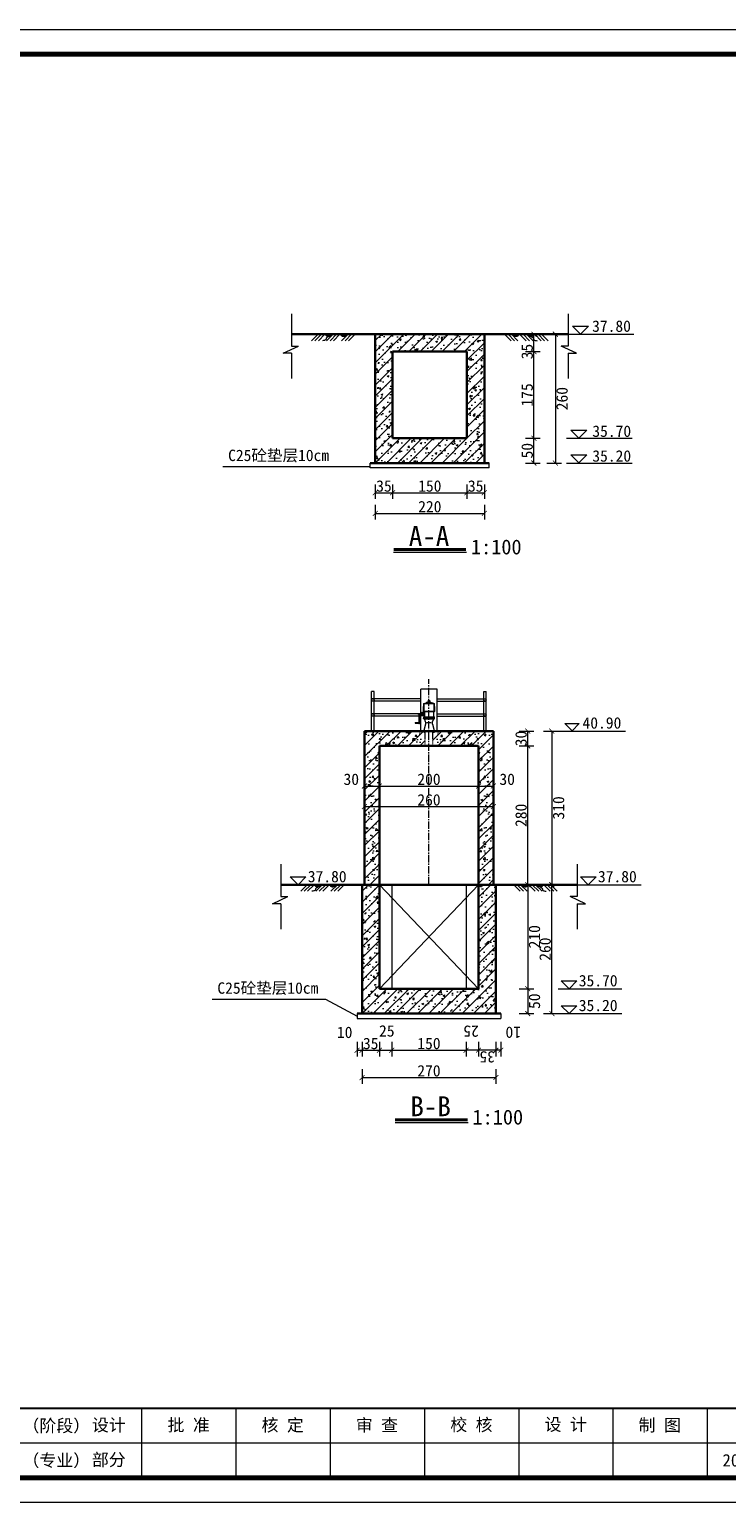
# Model space of a CAD drawing. Extents: x -27255 to 1448651, y 31034 to 8081248.
# Tile 96 of 198: x 583874 to 584014, y 3860399 to 3860696. Entities that reach past the tile are written whole.
import ezdxf
from ezdxf.enums import TextEntityAlignment as Align

# ---------------------------------------------------------------- set-up
doc = ezdxf.new("R2010")
doc.units = 0
doc.linetypes.add('CENTER2', pattern=[1.125, 0.75, -0.125, 0.125, -0.125])
doc.linetypes.add('HIDDEN', pattern=[0.375, 0.25, -0.125])
doc.layers.get('0').update_dxf_attribs({"linetype": 'CONTINUOUS'})
for name, color, linetype, lineweight in [('0.09标注线', 3, 'CONTINUOUS', 9), ('0.13填充', 8, 'CONTINUOUS', 9), ('0.13文字', 3, 'CONTINUOUS', 13), ('0.15红线', 1, 'CONTINUOUS', 15), ('0.30粗线', 7, 'CONTINUOUS', 30), ('图框', 7, 'CONTINUOUS', 20), ('文字', 7, 'CONTINUOUS', 15), ('细实线', 3, 'CONTINUOUS', 20), ('细线', 7, 'CONTINUOUS', 15), ('虚线', 251, 'HIDDEN', 15)]:
    doc.layers.add(name, color=color, linetype=linetype, lineweight=lineweight)
doc.styles.add('-仿宋_GB2312', font='FangSong_GB2312.ttf')
doc.styles.add('LYJFS', font='times.ttf', dxfattribs={"width": 0.7})
doc.styles.get("Standard").update_dxf_attribs({"font": 'rs.shx', "bigfont": 'hztxt.shx'})
doc.styles.add('仿宋', font='FangSong_GB2312.ttf', dxfattribs={"width": 0.7})
doc.styles.add('宋体', font='FangSong_GB2312.ttf')
doc.dimstyles.get("Standard").update_dxf_attribs({"dimtxt": 0.18, "dimasz": 0.18, "dimexe": 0.18, "dimexo": 0.0625, "dimgap": 0.09, "dimtad": 0, "dimtih": 1, "dimtoh": 1, "dimdec": 4, "dimzin": 0, "dimdsep": 46, "dimtxsty": 'Standard', "dimcen": 0.09, "dimadec": 0, "dimazin": 0, "dimtfac": 1, "dimtdec": 4, "dimtofl": 0, "dimtmove": 0, "dimatfit": 3, "dimfxl": 1, "dimtolj": 1, "dimtzin": 0, "dimarcsym": 0})
doc.dimstyles.new('zzzz STANDARD', dxfattribs={"dimtxt": 2.3, "dimasz": 1, "dimexe": 1.25, "dimexo": 1.5, "dimgap": 0.2, "dimtad": 1, "dimdec": 0, "dimlfac": 10, "dimzin": 0, "dimdsep": 46, "dimtxsty": '-仿宋_GB2312', "dimblk": 'ARCHTICK', "dimcen": 0.09, "dimadec": 0, "dimazin": 0, "dimtfac": 1, "dimtdec": 0, "dimtix": 1, "dimtmove": 2, "dimatfit": 3, "dimfxl": 1.7, "dimfxlon": 1, "dimtolj": 1, "dimtzin": 0, "dimlwd": 9, "dimlwe": 9, "dimarcsym": 0})

# ---------------------------------------------------------------- blocks, each defined once
blk = doc.blocks.new('d4trtg')
at = {"lineweight": 0}
for p, q in [((653868.4, 3902577.3), (658071.2, 3902577.3)), ((658021.2, 3899725.4), (655949.8, 3899725.4)), ((658071.2, 3899605.3), (653868.4, 3899605.3))]:
    blk.add_line(p, q, dxfattribs=at)
for p, q in [((656210, 3899795.5), (656210, 3899655.4)), ((656400.1, 3899795.5), (656400.1, 3899655.4)), ((656590.2, 3899795.5), (656590.2, 3899655.4)), ((656780.4, 3899795.5), (656780.4, 3899655.4)), ((656970.5, 3899795.5), (656970.5, 3899655.4)), ((657160.6, 3899795.5), (657160.6, 3899655.4)), ((657350.8, 3899795.5), (657350.8, 3899655.4))]:
    blk.add_line(p, q)
at = {"lineweight": 0, "const_width": 10}
blk.add_lwpolyline([(654118.6, 3902527.3), (658021.2, 3902527.3), (658021.2, 3899655.4), (654118.6, 3899655.4)], close=True, dxfattribs=at)
at = {"lineweight": 0, "const_width": 4}
blk.add_lwpolyline([(658021.2, 3899795.5), (654118.6, 3899795.5)], dxfattribs=at)
at = {"style": 'LYJFS'}
for s, p in [('（阶段）', (656038.2, 3899760.4)), ('（专业）', (656038.2, 3899690.4))]:
    blk.add_text(s, height=25.02, dxfattribs=at).set_placement(p, align=Align.MIDDLE_CENTER)
at = {"style": '仿宋'}
blk.add_text('2018.05', height=25.02, dxfattribs=at).set_placement((657440.8, 3899690.4), align=Align.MIDDLE)
at = {"char_height": 25.02, "attachment_point": 5, "style": '宋体'}
for s, insert in [('校 核', (656875.1, 3899760.9)), ('设 计', (657065.3, 3899761.4)), ('设计', (656144, 3899760.4)), ('批 准', (656305, 3899760.4)), ('核 定', (656494.6, 3899760.2)), ('审 查', (656684.6, 3899760.2)), ('制 图', (657254.9, 3899760.2)), ('部分', (656144, 3899690.4))]:
    blk.add_mtext(s, dxfattribs=dict(at, insert=insert))
blk = doc.blocks.new('_ARCHTICK')
at = {"color": 0, "linetype": 'ByBlock', "const_width": 0.15}
blk.add_lwpolyline([(-0.5, -0.5), (0.5, 0.5)], dxfattribs=at)
blk = doc.blocks.new('jhl')
at = {"layer": '细线'}
for p, q in [((51325.3, 30119.2), (51290.6, 30119.2)), ((51291.1, 30120.6), (51291.1, 30089.9)), ((51291.5, 30119.2), (51303.1, 30123.2)), ((51303.1, 30123.2), (51312.7, 30123.2)), ((51304.9, 30128.6), (51304, 30127.6)), ((51304, 30127.6), (51311.8, 30127.6)), ((51304, 30123.2), (51304, 30127.6)), ((51304.9, 30128.6), (51310.9, 30128.6)), ((51304.9, 30123.2), (51304.9, 30127.6)), ((51310.9, 30128.6), (51311.8, 30127.6)), ((51310.9, 30127.6), (51310.9, 30123.2)), ((51311.8, 30127.6), (51311.8, 30123.2)), ((51324.3, 30119.2), (51312.7, 30123.2)), ((51315.5, 30122.2), (51315.8, 30123.2)), ((51315.8, 30123.2), (51317.7, 30122.5)), ((51315.9, 30122.1), (51316.2, 30123.1)), ((51317.4, 30122.6), (51317, 30121.7)), ((51317.7, 30122.5), (51317.4, 30121.6)), ((51324.7, 30120.6), (51324.7, 30089.9)), ((51289.6, 30094.4), (51289.6, 30092.6)), ((51326.2, 30093.4), (51289.6, 30093.4)), ((51289.6, 30069), (51289.6, 30073.9)), ((51289.6, 30073.9), (51326.2, 30073.9)), ((51326.2, 30070.9), (51289.6, 30070.9)), ((51290.8, 30091.5), (51325.1, 30091.5)), ((51290.8, 30074.9), (51290.8, 30066.9)), ((51325.1, 30067.9), (51290.8, 30067.9)), ((51292.4, 30091.5), (51292.4, 30073.9)), ((51321.2, 30083.9), (51345.2, 30083.9)), ((51323.4, 30091.5), (51323.4, 30073.9)), ((51323.4, 30089.7), (51332.1, 30089.7)), ((51323.4, 30087.4), (51337, 30087.4)), ((51323.4, 30080.4), (51337, 30080.4)), ((51323.4, 30077.7), (51332.1, 30077.7)), ((51325, 30074.9), (51325, 30066.9)), ((51326.2, 30094.4), (51326.2, 30092.6)), ((51326.2, 30073.9), (51326.2, 30069)), ((51332.1, 30089.7), (51337, 30087.4)), ((51332.1, 30089.7), (51332.1, 30087.4)), ((51332.1, 30080.4), (51332.1, 30077.7)), ((51332.1, 30077.7), (51337, 30080.4)), ((51337, 30087.4), (51337, 30080.4)), ((51341.9, 30086.2), (51337, 30086.2)), ((51338.6, 30081.7), (51337, 30081.7)), ((51338.6, 30081.7), (51338.6, 30083.7)), ((51338.6, 30081.7), (51338.6, 30068.9)), ((51338.6, 30068.9), (51340.5, 30060.9)), ((51339.9, 30083.7), (51339.9, 30068.9)), ((51341.9, 30081.7), (51339.9, 30081.7)), ((51339.9, 30068.9), (51341.9, 30060.5)), ((51341.9, 30086.2), (51341.9, 30051.7)), ((51287.3, 30025.6), (51287.3, 30023.5)), ((51288.4, 30026.7), (51327.4, 30026.7)), ((51296.2, 30050.4), (51290.4, 30028.3)), ((51292, 30029.4), (51292, 30020.9)), ((51293.1, 30066.6), (51295.5, 30059.4)), ((51300, 30054.9), (51315.8, 30054.9)), ((51319.6, 30050.4), (51325.5, 30028.3)), ((51322.7, 30066.6), (51320.3, 30059.4)), ((51323.8, 30029.4), (51323.8, 30020.9)), ((51328.5, 30025.6), (51328.5, 30023.5)), ((51341.9, 30056.2), (51339.7, 30056.2)), ((51339.7, 30056.2), (51339.7, 30051.7)), ((51341.9, 30051.7), (51339.7, 30051.7)), ((51340.5, 30060.9), (51340.5, 30056.2)), ((51354.8, 30055.1), (51341.9, 30055.1)), ((51354.8, 30052.9), (51341.9, 30052.9)), ((51344.1, 30055.1), (51344.1, 30052.9)), ((51344.8, 30055.1), (51344.8, 30052.9)), ((51354.8, 30055.1), (51354.8, 30052.9))]:
    blk.add_line(p, q, dxfattribs=at)
for centre, radius, start, end in [((51572, 30096.2), 282.4, 175.3154, 180.3692), ((51043.8, 30096.2), 282.4, 359.6308, 4.6846), ((51290.8, 30092.6), 1.12, 180, 270), ((51290.8, 30069), 1.12, 180, 270), ((51291.4, 30066), 1.88, 18.4349, 90), ((51324.4, 30066), 1.88, 90, 161.5651), ((51325.1, 30092.6), 1.12, 270, 0), ((51325.1, 30069), 1.12, 270, 0), ((51337.7, 30083.7), 0.938, 0, 90), ((51340.9, 30083.7), 0.938, 90, 180), ((51288.4, 30025.6), 1.12, 90, 180), ((51288.5, 30028.6), 1.88, 270, 350.3673), ((51277.8, 30053.5), 18.8, 350.3673, 18.4349), ((51338.1, 30053.5), 18.8, 161.5651, 189.6327), ((51327.3, 30028.6), 1.88, 189.6327, 270), ((51327.4, 30025.6), 1.12, 0, 90), ((51339.9, 30053.9), 2.27, 96.7496, 263.2504)]:
    blk.add_arc(centre, radius, start, end, dxfattribs=at)

msp = doc.modelspace()

# ---------------------------------------------------------------- hatches: boundary and pattern name
at = {"layer": '0.13填充'}
h = msp.add_hatch(color=256, dxfattribs=at)
edge = h.paths.add_edge_path()
edge.add_ellipse((583933.88792, 3860634.78212), major_axis=(0, -0.71607), ratio=0.964264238, start_angle=280.8772955, end_angle=439.1227045)
edge.add_line((583934.56599, 3860634.64699), (583933.20985, 3860634.64699))
h = msp.add_hatch(color=256, dxfattribs=at)
edge = h.paths.add_edge_path()
edge.add_ellipse((583933.88792, 3860634.78212), major_axis=(0, -0.71607), ratio=0.964264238, start_angle=280.8772955, end_angle=439.1227045)
edge.add_line((583934.56599, 3860634.64699), (583933.20985, 3860634.64699))
h = msp.add_hatch(color=256, dxfattribs=at)
edge = h.paths.add_edge_path()
edge.add_ellipse((583936.92507, 3860634.78212), major_axis=(0, -0.71607), ratio=0.964264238, start_angle=280.8772955, end_angle=439.1227045)
edge.add_line((583937.60315, 3860634.64699), (583936.247, 3860634.64699))
h = msp.add_hatch(color=256, dxfattribs=at)
edge = h.paths.add_edge_path()
edge.add_ellipse((583936.92507, 3860634.78212), major_axis=(0, -0.71607), ratio=0.964264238, start_angle=280.8772955, end_angle=439.1227045)
edge.add_line((583937.60315, 3860634.64699), (583936.247, 3860634.64699))
h = msp.add_hatch(color=256, dxfattribs=at)
edge = h.paths.add_edge_path()
edge.add_ellipse((583971.79109, 3860634.78212), major_axis=(0, -0.71607), ratio=0.964264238, start_angle=-79.1227045, end_angle=79.1227045, ccw=False)
edge.add_line((583971.11302, 3860634.64699), (583972.46917, 3860634.64699))
h = msp.add_hatch(color=256, dxfattribs=at)
edge = h.paths.add_edge_path()
edge.add_ellipse((583971.79109, 3860634.78212), major_axis=(0, -0.71607), ratio=0.964264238, start_angle=-79.1227045, end_angle=79.1227045, ccw=False)
edge.add_line((583971.11302, 3860634.64699), (583972.46917, 3860634.64699))
h = msp.add_hatch(color=256, dxfattribs=at)
edge = h.paths.add_edge_path()
edge.add_ellipse((583974.82825, 3860634.78212), major_axis=(0, -0.71607), ratio=0.964264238, start_angle=-79.1227045, end_angle=79.1227045, ccw=False)
edge.add_line((583974.15017, 3860634.64699), (583975.50632, 3860634.64699))
h = msp.add_hatch(color=256, dxfattribs=at)
edge = h.paths.add_edge_path()
edge.add_ellipse((583974.82825, 3860634.78212), major_axis=(0, -0.71607), ratio=0.964264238, start_angle=-79.1227045, end_angle=79.1227045, ccw=False)
edge.add_line((583974.15017, 3860634.64699), (583975.50632, 3860634.64699))
h = msp.add_hatch(color=256, dxfattribs=at)
edge = h.paths.add_edge_path()
edge.add_ellipse((583931.71923, 3860523.71151), major_axis=(0, -0.71607), ratio=0.964264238, start_angle=280.8772955, end_angle=439.1227045)
edge.add_line((583932.39731, 3860523.57638), (583931.04116, 3860523.57638))
h = msp.add_hatch(color=256, dxfattribs=at)
edge = h.paths.add_edge_path()
edge.add_ellipse((583931.71923, 3860523.71151), major_axis=(0, -0.71607), ratio=0.964264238, start_angle=280.8772955, end_angle=439.1227045)
edge.add_line((583932.39731, 3860523.57638), (583931.04116, 3860523.57638))
h = msp.add_hatch(color=256, dxfattribs=at)
edge = h.paths.add_edge_path()
edge.add_ellipse((583934.75639, 3860523.71151), major_axis=(0, -0.71607), ratio=0.964264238, start_angle=280.8772955, end_angle=439.1227045)
edge.add_line((583935.43446, 3860523.57638), (583934.07831, 3860523.57638))
h = msp.add_hatch(color=256, dxfattribs=at)
edge = h.paths.add_edge_path()
edge.add_ellipse((583934.75639, 3860523.71151), major_axis=(0, -0.71607), ratio=0.964264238, start_angle=280.8772955, end_angle=439.1227045)
edge.add_line((583935.43446, 3860523.57638), (583934.07831, 3860523.57638))
h = msp.add_hatch(color=256, dxfattribs=at)
edge = h.paths.add_edge_path()
edge.add_ellipse((583973.62241, 3860523.71151), major_axis=(0, -0.71607), ratio=0.964264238, start_angle=-79.1227045, end_angle=79.1227045, ccw=False)
edge.add_line((583972.94433, 3860523.57638), (583974.30048, 3860523.57638))
h = msp.add_hatch(color=256, dxfattribs=at)
edge = h.paths.add_edge_path()
edge.add_ellipse((583973.62241, 3860523.71151), major_axis=(0, -0.71607), ratio=0.964264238, start_angle=-79.1227045, end_angle=79.1227045, ccw=False)
edge.add_line((583972.94433, 3860523.57638), (583974.30048, 3860523.57638))
h = msp.add_hatch(color=256, dxfattribs=at)
edge = h.paths.add_edge_path()
edge.add_ellipse((583976.65956, 3860523.71151), major_axis=(0, -0.71607), ratio=0.964264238, start_angle=-79.1227045, end_angle=79.1227045, ccw=False)
edge.add_line((583975.98148, 3860523.57638), (583977.33763, 3860523.57638))
h = msp.add_hatch(color=256, dxfattribs=at)
edge = h.paths.add_edge_path()
edge.add_ellipse((583976.65956, 3860523.71151), major_axis=(0, -0.71607), ratio=0.964264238, start_angle=-79.1227045, end_angle=79.1227045, ccw=False)
edge.add_line((583975.98148, 3860523.57638), (583977.33763, 3860523.57638))
at = {"layer": '0.13文字', "lineweight": 13}
h = msp.add_hatch(dxfattribs=at)
h.set_pattern_fill('AR-CONC', color=256, scale=0.02, style=0)
h.set_pattern_definition([(50, (583943.358, 3860608.647), (3.6437, -0.31878), [0.381, -4.191]), (355, (583943.358, 3860608.647), (-0.70486, 3.82113), [0.3048, -3.3528]), (100.451, (583943.6617, 3860608.6204), (2.93885, 3.50233), [0.3238, -3.5618]), (46.184, (583943.358, 3860609.663), (5.4216, -0.84085), [0.5715, -6.2865]), (96.636, (583943.81, 3860609.593), (4.7481, 4.9485), [0.4857, -5.3427]), (351.184, (583943.358, 3860609.663), (4.7481, 4.9485), [0.4572, -5.0292]), (21, (583943.866, 3860609.409), (3.0323, -2.0453), [0.381, -4.191]), (326, (583943.866, 3860609.409), (1.23604, 3.68376), [0.3048, -3.3528]), (71.451, (583944.1188, 3860609.2385), (4.26833, 1.63846), [0.3238, -3.5618]), (37.5, (583943.3581, 3860608.647), (0.06177, 1.6911), [0, -3.31216, 0, -3.4036, 0, -3.3655]), (7.5, (583943.358, 3860608.647), (1.33639, 2.00361), [0, -1.94056, 0, -3.23596, 0, -1.2827]), (327.5, (583942.2252, 3860608.647), (2.71181, -0.114575), [0, -1.27, 0, -3.9624, 0, -5.2578]), (317.5, (583941.7172, 3860608.647), (2.96258, 0.50853), [0, -1.651, 0, -2.63144, 0, -3.7338])])
h.paths.add_polyline_path([(583965.35808, 3860634.64699), (583943.35808, 3860634.64699), (583943.35808, 3860608.64699), (583965.35808, 3860608.64699)])
h.paths.add_polyline_path([(583961.85808, 3860613.64699), (583946.85808, 3860613.64699), (583946.85808, 3860631.14699), (583961.85808, 3860631.14699)], flags=16)
h = msp.add_hatch(dxfattribs=at)
h.set_pattern_fill('ANSI31', color=256, scale=0.5, style=0)
h.set_pattern_definition([(45, (583943.3581, 3860608.647), (-1.12253, 1.12253), [])])
h.paths.add_polyline_path([(583965.35808, 3860634.64699), (583943.35808, 3860634.64699), (583943.35808, 3860608.64699), (583965.35808, 3860608.64699)])
h.paths.add_polyline_path([(583961.85808, 3860613.64699), (583946.85808, 3860613.64699), (583946.85808, 3860631.14699), (583961.85808, 3860631.14699)], flags=16)
h = msp.add_hatch(dxfattribs=at)
h.set_pattern_fill('AR-CONC', color=256, scale=0.02, style=0)
h.set_pattern_definition([(130, (583953.4394, 3860523.5764), (-3.6437, -0.31878), [0.381, -4.191]), (185, (583953.4394, 3860523.5764), (0.70486, 3.82113), [0.3048, -3.3528]), (79.549, (583953.1358, 3860523.5498), (-2.93885, 3.50233), [0.3238, -3.5618]), (133.816, (583953.4394, 3860524.5924), (-5.4216, -0.84085), [0.5715, -6.2865]), (83.364, (583952.9876, 3860524.5223), (-4.7481, 4.9485), [0.4857, -5.3427]), (188.816, (583953.4394, 3860524.5924), (-4.7481, 4.9485), [0.4572, -5.0292]), (159, (583952.9314, 3860524.3384), (-3.0323, -2.0453), [0.381, -4.191]), (214, (583952.9314, 3860524.3384), (-1.23604, 3.68376), [0.3048, -3.3528]), (108.549, (583952.6787, 3860524.168), (-4.26833, 1.63846), [0.3238, -3.5618]), (142.5, (583953.4394, 3860523.5764), (-0.06177, 1.6911), [0, -3.31216, 0, -3.4036, 0, -3.3655]), (172.5, (583953.4394, 3860523.5764), (-1.33639, 2.00361), [0, -1.94056, 0, -3.23596, 0, -1.2827]), (212.5, (583954.5722, 3860523.5764), (-2.71181, -0.114575), [0, -1.27, 0, -3.9624, 0, -5.2578]), (222.5, (583955.0802, 3860523.5764), (-2.96258, 0.50853), [0, -1.651, 0, -2.63144, 0, -3.7338])])
edge = h.paths.add_edge_path()
edge.add_line((583941.1894, 3860554.57638), (583952.97986, 3860554.57638))
edge.add_ellipse((583953.0194, 3860554.50888), major_axis=(-0.04773, 0.04773), ratio=0.999999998, start_angle=-45.0000001, end_angle=45.0000001, ccw=False)
edge.add_ellipse((583953.02563, 3860554.68888), major_axis=(-0.07955, 0.07955), ratio=0.999999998, start_angle=134.9999999, end_angle=215.3672819, ccw=False)
edge.add_line((583953.02563, 3860554.57638), (583953.4394, 3860554.57638))
edge.add_line((583953.4394, 3860554.57638), (583953.4394, 3860551.57638))
edge.add_line((583953.4394, 3860551.57638), (583944.1894, 3860551.57638))
edge.add_line((583944.1894, 3860551.57638), (583944.1894, 3860523.57638))
edge.add_line((583944.1894, 3860523.57638), (583941.1894, 3860523.57638))
edge.add_line((583941.1894, 3860523.57638), (583941.1894, 3860554.57638))
h = msp.add_hatch(dxfattribs=at)
h.set_pattern_fill('ANSI31', color=256, scale=0.5, style=0)
h.set_pattern_definition([(45, (594792.7268, 3861823.5253), (-1.12253202, 1.12253202), [])])
edge = h.paths.add_edge_path()
edge.add_line((583944.1894, 3860551.57638), (583944.1894, 3860523.57638))
edge.add_line((583944.1894, 3860523.57638), (583941.1894, 3860523.57638))
edge.add_line((583941.1894, 3860523.57638), (583941.1894, 3860554.57638))
edge.add_line((583941.1894, 3860554.57638), (583952.97986, 3860554.57638))
edge.add_ellipse((583953.0194, 3860554.50888), major_axis=(-0.04773, 0.04773), ratio=0.999999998, start_angle=-45.0000001, end_angle=45.0000001, ccw=False)
edge.add_line((583953.01939, 3860554.57638), (583953.4394, 3860554.57638))
edge.add_line((583953.4394, 3860554.57638), (583953.4394, 3860551.57638))
edge.add_line((583953.4394, 3860551.57638), (583944.1894, 3860551.57638))
h = msp.add_hatch(dxfattribs=at)
h.set_pattern_fill('AR-CONC', color=256, scale=0.02, style=0)
h.set_pattern_definition([(50, (583954.9394, 3860523.5764), (3.6437, -0.31878), [0.381, -4.191]), (355, (583954.9394, 3860523.5764), (-0.70486, 3.82113), [0.3048, -3.3528]), (100.451, (583955.243, 3860523.5498), (2.93885, 3.50233), [0.3238, -3.5618]), (46.184, (583954.9394, 3860524.5924), (5.4216, -0.84085), [0.5715, -6.2865]), (96.636, (583955.391, 3860524.5223), (4.7481, 4.9485), [0.4857, -5.3427]), (351.184, (583954.9394, 3860524.5924), (4.7481, 4.9485), [0.4572, -5.0292]), (21, (583955.4474, 3860524.3384), (3.0323, -2.0453), [0.381, -4.191]), (326, (583955.4474, 3860524.3384), (1.23604, 3.68376), [0.3048, -3.3528]), (71.451, (583955.7, 3860524.168), (4.26833, 1.63846), [0.3238, -3.5618]), (37.5, (583954.9394, 3860523.5764), (0.06177, 1.6911), [0, -3.31216, 0, -3.4036, 0, -3.3655]), (7.5, (583954.9394, 3860523.5764), (1.33639, 2.00361), [0, -1.94056, 0, -3.23596, 0, -1.2827]), (327.5, (583953.8066, 3860523.5764), (2.71181, -0.114575), [0, -1.27, 0, -3.9624, 0, -5.2578]), (317.5, (583953.2986, 3860523.5764), (2.96258, 0.50853), [0, -1.651, 0, -2.63144, 0, -3.7338])])
h.paths.add_polyline_path([(583955.42689, 3860554.57638), (583955.42689, 3860553.9777), (583955.26723, 3860554.57638), (583954.9394, 3860554.57638), (583954.9394, 3860551.57638), (583964.1894, 3860551.57638), (583964.1894, 3860523.57638), (583967.1894, 3860523.57638), (583967.1894, 3860554.57638)])
h = msp.add_hatch(dxfattribs=at)
h.set_pattern_fill('ANSI31', color=256, scale=0.5, style=0)
h.set_pattern_definition([(45, (583954.9394, 3860523.5764), (-1.12253, 1.12253), [])])
h.paths.add_polyline_path([(583964.1894, 3860551.57638), (583964.1894, 3860523.57638), (583967.1894, 3860523.57638), (583967.1894, 3860554.57638), (583955.42689, 3860554.57638), (583955.42689, 3860553.9777), (583955.26723, 3860554.57638), (583954.9394, 3860554.57638), (583954.9394, 3860551.57638)])
h = msp.add_hatch(dxfattribs=at)
h.set_pattern_fill('AR-CONC', color=256, scale=0.02, style=0)
h.set_pattern_definition([(50, (583940.6894, 3860497.5764), (3.6437, -0.31878), [0.381, -4.191]), (355, (583940.6894, 3860497.5764), (-0.70486, 3.82113), [0.3048, -3.3528]), (100.451, (583940.993, 3860497.5498), (2.93885, 3.50233), [0.3238, -3.5618]), (46.184, (583940.6894, 3860498.5924), (5.4216, -0.84085), [0.5715, -6.2865]), (96.636, (583941.141, 3860498.5223), (4.7481, 4.9485), [0.4857, -5.3427]), (351.184, (583940.6894, 3860498.5924), (4.7481, 4.9485), [0.4572, -5.0292]), (21, (583941.1974, 3860498.3384), (3.0323, -2.0453), [0.381, -4.191]), (326, (583941.1974, 3860498.3384), (1.23604, 3.68376), [0.3048, -3.3528]), (71.451, (583941.45, 3860498.168), (4.26833, 1.63846), [0.3238, -3.5618]), (37.5, (583940.6894, 3860497.5764), (0.06177, 1.6911), [0, -3.31216, 0, -3.4036, 0, -3.3655]), (7.5, (583940.6894, 3860497.5764), (1.33639, 2.00361), [0, -1.94056, 0, -3.23596, 0, -1.2827]), (327.5, (583939.5566, 3860497.5764), (2.71181, -0.114575), [0, -1.27, 0, -3.9624, 0, -5.2578]), (317.5, (583939.0486, 3860497.5764), (2.96258, 0.50853), [0, -1.651, 0, -2.63144, 0, -3.7338])])
h.paths.add_polyline_path([(583964.1894, 3860502.57638), (583944.1894, 3860502.57638), (583944.1894, 3860523.57638), (583940.6894, 3860523.57638), (583940.6894, 3860497.57638), (583967.6894, 3860497.57638), (583967.6894, 3860523.57638), (583964.1894, 3860523.57638)])
h = msp.add_hatch(dxfattribs=at)
h.set_pattern_fill('ANSI31', color=256, scale=0.5, style=0)
h.set_pattern_definition([(45, (583940.6894, 3860497.5764), (-1.12253, 1.12253), [])])
h.paths.add_polyline_path([(583967.6894, 3860523.57638), (583964.1894, 3860523.57638), (583964.1894, 3860502.57638), (583944.1894, 3860502.57638), (583944.1894, 3860523.57638), (583940.6894, 3860523.57638), (583940.6894, 3860497.57638), (583967.6894, 3860497.57638)])

# ---------------------------------------------------------------- linework, layer by layer
at = {"layer": '0.09标注线'}
for p, q in [((583983.12585, 3860636.27996, -0.40994), (583984.72585, 3860634.67996, -0.40994)), ((583983.12585, 3860636.27996, -0.40994), (583986.32585, 3860636.27996, -0.40994)), ((583984.72585, 3860634.67996, -0.40994), (583986.32585, 3860636.27996, -0.40994)), ((583982.25186, 3860634.64699), (583995.4977, 3860634.64699)), ((583982.79059, 3860615.27996, -2.09684), (583984.39059, 3860613.67996, -2.09684)), ((583982.79059, 3860615.27996, -2.09684), (583985.99059, 3860615.27996, -2.09684)), ((583984.39059, 3860613.67996, -2.09684), (583985.99059, 3860615.27996, -2.09684)), ((583981.9166, 3860613.64699, -2.09684), (583995.16243, 3860613.64699, -2.09684)), ((583982.79059, 3860610.27996, -2.09684), (583984.39059, 3860608.67996, -2.09684)), ((583982.79059, 3860610.27996, -2.09684), (583985.99059, 3860610.27996, -2.09684)), ((583984.39059, 3860608.67996, -2.09684), (583985.99059, 3860610.27996, -2.09684)), ((583912.65571, 3860607.92207, -2.09684), (583942.35808, 3860607.92207, -2.09684)), ((583981.9166, 3860608.64699, -2.09684), (583995.16243, 3860608.64699, -2.09684)), ((583981.56688, 3860556.0761), (583983.03632, 3860554.60666)), ((583981.56688, 3860556.0761), (583984.50576, 3860556.0761)), ((583983.03632, 3860554.60666), (583984.50576, 3860556.0761)), ((583980.21906, 3860554.57638), (583993.84312, 3860554.57638)), ((583910.48703, 3860500.45437, -2.09684), (583933.34509, 3860500.45437, -2.09684))]:
    msp.add_line(p, q, dxfattribs=at)
at = {"layer": '0.09标注线', "linetype": 'Continuous', "lineweight": 13}
for p, q in [((583952.51734, 3860554.57638), (583952.51734, 3860563.04341)), ((583955.86145, 3860563.04341), (583952.51734, 3860563.04341)), ((583955.86145, 3860554.57638), (583955.86145, 3860563.04341))]:
    msp.add_line(p, q, dxfattribs=at)
at = {"layer": '0.13填充', "ltscale": 0.005}
for p, q in [((583947.03179, 3860590.65206, -2.09684), (583961.7625, 3860590.65206, -2.09684)), ((583947.34365, 3860475.61329), (583962.07436, 3860475.61329))]:
    msp.add_line(p, q, dxfattribs=at)
at = {"layer": '0.13填充', "lineweight": 40, "ltscale": 0.005}
for p, q in [((583947.08766, 3860591.18198, -2.09684), (583961.62815, 3860591.18198, -2.09684)), ((583947.39952, 3860476.14322), (583961.94001, 3860476.14322))]:
    msp.add_line(p, q, dxfattribs=at)
at = {"layer": '0.13文字', "linetype": 'Continuous', "lineweight": 13}
for p, q in [((582175.00285, 3860696.12935), (587865.89025, 3860696.12935)), ((582175.00285, 3860696.12935), (587865.89025, 3860696.12935)), ((583926.4643, 3860638.77964), (583926.4643, 3860632.24034)), ((583982.25186, 3860638.77964), (583982.25186, 3860632.24034)), ((583924.81236, 3860630.80324), (583927.89638, 3860632.24034)), ((583926.4643, 3860630.80324), (583924.81236, 3860630.80324)), ((583926.4643, 3860632.24034), (583927.89638, 3860632.24034)), ((583926.4643, 3860630.80324), (583926.4643, 3860625.7055)), ((583982.25186, 3860632.24034), (583980.81979, 3860632.24034)), ((583983.9038, 3860630.80324), (583980.81979, 3860632.24034)), ((583982.25186, 3860630.80324), (583982.25186, 3860625.7055)), ((583982.25186, 3860630.80324), (583983.9038, 3860630.80324)), ((583942.35808, 3860607.6521), (583942.35808, 3860608.6521)), ((583966.35808, 3860607.6521), (583942.35808, 3860607.6521)), ((583966.35808, 3860607.6521), (583966.35808, 3860608.6521)), ((583924.29561, 3860527.70903), (583924.29561, 3860521.16974)), ((583984.08318, 3860527.70903), (583984.08318, 3860521.16974)), ((583944.1894, 3860523.57638), (583964.1894, 3860502.57638)), ((583964.1894, 3860523.57638), (583944.1894, 3860502.57638)), ((583946.6894, 3860523.57638), (583946.6894, 3860502.57638)), ((583961.6894, 3860523.57638), (583961.6894, 3860502.57638)), ((583922.64368, 3860519.73263), (583925.72769, 3860521.16974)), ((583924.29561, 3860521.16974), (583925.72769, 3860521.16974)), ((583984.08318, 3860521.16974), (583982.6511, 3860521.16974)), ((583985.73512, 3860519.73263), (583982.6511, 3860521.16974)), ((583924.29561, 3860519.73263), (583922.64368, 3860519.73263)), ((583924.29561, 3860519.73263), (583924.29561, 3860514.63489)), ((583984.08318, 3860519.73263), (583984.08318, 3860514.63489)), ((583984.08318, 3860519.73263), (583985.73512, 3860519.73263)), ((583939.6894, 3860497.57638), (583939.6894, 3860496.57638)), ((583939.6894, 3860496.57638), (583968.6894, 3860496.57638)), ((583940.6894, 3860497.57638), (583968.6894, 3860497.57638)), ((583968.6894, 3860497.57638), (583968.6894, 3860496.57638))]:
    msp.add_line(p, q, dxfattribs=at)
at = {"layer": '0.13文字', "lineweight": 13}
msp.add_line((583933.34509, 3860500.45437, -2.09684), (583939.6894, 3860497.07638), dxfattribs=at)
at = {"layer": '0.15红线'}
for p, q in [((583942.62566, 3860554.57638), (583942.62566, 3860562.57638)), ((583943.12566, 3860562.57638), (583942.62566, 3860562.57638)), ((583943.12566, 3860554.57638), (583943.12566, 3860562.57638)), ((583965.25313, 3860554.57638), (583965.25313, 3860562.57638)), ((583965.25313, 3860562.57638), (583965.75313, 3860562.57638)), ((583965.75313, 3860554.57638), (583965.75313, 3860562.57638)), ((583952.51734, 3860561.09808), (583942.62566, 3860561.09808)), ((583952.51734, 3860560.59808), (583942.62566, 3860560.59808)), ((583955.86145, 3860561.09808), (583965.75313, 3860561.09808)), ((583955.86145, 3860560.59808), (583965.75313, 3860560.59808)), ((583952.51734, 3860558.0859), (583942.62566, 3860558.0859)), ((583952.51734, 3860557.5859), (583942.62566, 3860557.5859)), ((583955.86145, 3860558.0859), (583965.75313, 3860558.0859)), ((583955.86145, 3860557.5859), (583965.75313, 3860557.5859))]:
    msp.add_line(p, q, dxfattribs=at)
for centre in [(583942.87566, 3860560.84808), (583965.50313, 3860560.84808), (583942.87566, 3860557.8359), (583965.50313, 3860557.8359)]:
    msp.add_circle(centre, 0.25, dxfattribs=at)
at = {"layer": '0.30粗线'}
for p, q in [((583942.85808, 3860634.64699), (583926.4643, 3860634.64699)), ((583937.85808, 3860634.64699), (583965.85808, 3860634.64699)), ((583943.35808, 3860608.64699), (583943.35808, 3860634.64699)), ((583965.35808, 3860608.64699), (583965.35808, 3860634.64699)), ((583965.85808, 3860634.64699), (583982.25186, 3860634.64699)), ((583946.85808, 3860631.14699), (583946.85808, 3860613.64699)), ((583946.85808, 3860631.14699), (583961.85808, 3860631.14699)), ((583961.85808, 3860631.14699), (583961.85808, 3860613.64699)), ((583946.85808, 3860613.64699), (583961.85808, 3860613.64699)), ((583942.35808, 3860608.64699), (583966.35808, 3860608.64699)), ((583941.1894, 3860554.57638), (583967.1894, 3860554.57638)), ((583941.1894, 3860554.57638), (583941.1894, 3860523.57638)), ((583967.1894, 3860554.57638), (583967.1894, 3860523.57638)), ((583944.1894, 3860551.57638), (583964.1894, 3860551.57638)), ((583944.1894, 3860551.57638), (583944.1894, 3860523.57638)), ((583964.1894, 3860551.57638), (583964.1894, 3860523.57638)), ((583924.29561, 3860523.57638), (583984.08318, 3860523.57638)), ((583940.6894, 3860523.57638), (583940.6894, 3860497.57638)), ((583944.1894, 3860523.57638), (583944.1894, 3860502.57638)), ((583964.1894, 3860523.57638), (583964.1894, 3860502.57638)), ((583967.6894, 3860523.57638), (583967.6894, 3860497.57638)), ((583944.1894, 3860502.57638), (583964.1894, 3860502.57638)), ((583939.6894, 3860497.57638), (583968.6894, 3860497.57638))]:
    msp.add_line(p, q, dxfattribs=at)
at = {"layer": '细实线', "lineweight": 13}
for p, q in [((583927.75115, 3860634.64699), (583940.61871, 3860634.64699)), ((583925.58246, 3860523.57638), (583938.45002, 3860523.57638)), ((583984.08318, 3860523.57638), (583996.95074, 3860523.57638)), ((583980.21906, 3860502.57638), (583993.08662, 3860502.57638)), ((583980.21906, 3860497.57638), (583993.08662, 3860497.57638))]:
    msp.add_line(p, q, dxfattribs=at)
at = {"layer": '细实线', "ltscale": 5}
for p, q in [((583931.81795, 3860634.64699), (583930.50836, 3860633.3374)), ((583931.81795, 3860634.64699), (583930.50836, 3860633.3374)), ((583932.51092, 3860634.64699), (583931.20133, 3860633.3374)), ((583932.51092, 3860634.64699), (583931.20133, 3860633.3374)), ((583933.20388, 3860634.64699), (583931.89429, 3860633.3374)), ((583933.20388, 3860634.64699), (583931.89429, 3860633.3374)), ((583934.8551, 3860634.64699), (583933.54551, 3860633.3374)), ((583934.8551, 3860634.64699), (583933.54551, 3860633.3374)), ((583935.54807, 3860634.64699), (583934.23848, 3860633.3374)), ((583935.54807, 3860634.64699), (583934.23848, 3860633.3374)), ((583936.24103, 3860634.64699), (583934.93144, 3860633.3374)), ((583936.24103, 3860634.64699), (583934.93144, 3860633.3374)), ((583937.89226, 3860634.64699), (583936.58267, 3860633.3374)), ((583937.89226, 3860634.64699), (583936.58267, 3860633.3374)), ((583938.58522, 3860634.64699), (583937.27563, 3860633.3374)), ((583938.58522, 3860634.64699), (583937.27563, 3860633.3374)), ((583939.27819, 3860634.64699), (583937.9686, 3860633.3374)), ((583939.27819, 3860634.64699), (583937.9686, 3860633.3374)), ((583969.43798, 3860634.64699), (583970.74757, 3860633.3374)), ((583969.43798, 3860634.64699), (583970.74757, 3860633.3374)), ((583970.13094, 3860634.64699), (583971.44053, 3860633.3374)), ((583970.13094, 3860634.64699), (583971.44053, 3860633.3374)), ((583970.82391, 3860634.64699), (583972.1335, 3860633.3374)), ((583970.82391, 3860634.64699), (583972.1335, 3860633.3374)), ((583972.47513, 3860634.64699), (583973.78472, 3860633.3374)), ((583972.47513, 3860634.64699), (583973.78472, 3860633.3374)), ((583973.1681, 3860634.64699), (583974.47769, 3860633.3374)), ((583973.1681, 3860634.64699), (583974.47769, 3860633.3374)), ((583973.86106, 3860634.64699), (583975.17065, 3860633.3374)), ((583973.86106, 3860634.64699), (583975.17065, 3860633.3374)), ((583975.51228, 3860634.64699), (583976.82187, 3860633.3374)), ((583975.51228, 3860634.64699), (583976.82187, 3860633.3374)), ((583976.20525, 3860634.64699), (583977.51484, 3860633.3374)), ((583976.20525, 3860634.64699), (583977.51484, 3860633.3374)), ((583976.89821, 3860634.64699), (583978.2078, 3860633.3374)), ((583976.89821, 3860634.64699), (583978.2078, 3860633.3374)), ((583929.64927, 3860523.57638), (583928.33967, 3860522.26679)), ((583929.64927, 3860523.57638), (583928.33967, 3860522.26679)), ((583930.34223, 3860523.57638), (583929.03264, 3860522.26679)), ((583930.34223, 3860523.57638), (583929.03264, 3860522.26679)), ((583931.0352, 3860523.57638), (583929.7256, 3860522.26679)), ((583931.0352, 3860523.57638), (583929.7256, 3860522.26679)), ((583932.68642, 3860523.57638), (583931.37683, 3860522.26679)), ((583932.68642, 3860523.57638), (583931.37683, 3860522.26679)), ((583933.37938, 3860523.57638), (583932.06979, 3860522.26679)), ((583933.37938, 3860523.57638), (583932.06979, 3860522.26679)), ((583934.07235, 3860523.57638), (583932.76276, 3860522.26679)), ((583934.07235, 3860523.57638), (583932.76276, 3860522.26679)), ((583935.72357, 3860523.57638), (583934.41398, 3860522.26679)), ((583935.72357, 3860523.57638), (583934.41398, 3860522.26679)), ((583936.41654, 3860523.57638), (583935.10694, 3860522.26679)), ((583936.41654, 3860523.57638), (583935.10694, 3860522.26679)), ((583937.1095, 3860523.57638), (583935.79991, 3860522.26679)), ((583937.1095, 3860523.57638), (583935.79991, 3860522.26679)), ((583971.26929, 3860523.57638), (583972.57888, 3860522.26679)), ((583971.26929, 3860523.57638), (583972.57888, 3860522.26679)), ((583971.96226, 3860523.57638), (583973.27185, 3860522.26679)), ((583971.96226, 3860523.57638), (583973.27185, 3860522.26679)), ((583972.65522, 3860523.57638), (583973.96481, 3860522.26679)), ((583972.65522, 3860523.57638), (583973.96481, 3860522.26679)), ((583974.30644, 3860523.57638), (583975.61604, 3860522.26679)), ((583974.30644, 3860523.57638), (583975.61604, 3860522.26679)), ((583974.99941, 3860523.57638), (583976.309, 3860522.26679)), ((583974.99941, 3860523.57638), (583976.309, 3860522.26679)), ((583975.69237, 3860523.57638), (583977.00197, 3860522.26679)), ((583975.69237, 3860523.57638), (583977.00197, 3860522.26679)), ((583977.3436, 3860523.57638), (583978.65319, 3860522.26679)), ((583977.3436, 3860523.57638), (583978.65319, 3860522.26679)), ((583978.03656, 3860523.57638), (583979.34615, 3860522.26679)), ((583978.03656, 3860523.57638), (583979.34615, 3860522.26679)), ((583978.72953, 3860523.57638), (583980.03912, 3860522.26679)), ((583978.72953, 3860523.57638), (583980.03912, 3860522.26679))]:
    msp.add_line(p, q, dxfattribs=at)
at = {"layer": '细实线', "color": 1, "linetype": 'CENTER2', "lineweight": 13, "ltscale": 2}
msp.add_line((583954.1894, 3860523.57638), (583954.1894, 3860565.04341), dxfattribs=at)
at = {"layer": '细实线', "lineweight": 13, "elevation": 0}
for points in [[(583927.79652, 3860523.57638), (583926.2139, 3860525.15899), (583929.37913, 3860525.15899), (583927.79652, 3860523.57638)], [(583986.29723, 3860523.57638), (583984.71462, 3860525.15899), (583987.87985, 3860525.15899), (583986.29723, 3860523.57638)], [(583982.43311, 3860502.57638), (583980.8505, 3860504.15899), (583984.01573, 3860504.15899), (583982.43311, 3860502.57638)], [(583982.43311, 3860497.57638), (583980.8505, 3860499.15899), (583984.01573, 3860499.15899), (583982.43311, 3860497.57638)]]:
    msp.add_lwpolyline(points, close=True, dxfattribs=at)
at = {"layer": '细实线', "lineweight": 20, "ltscale": 5}
for points, start_tangent, end_tangent in [([(583933.85796, 3860634.06943), (583933.56417, 3860633.95599), (583933.48863, 3860633.83042), (583933.451, 3860633.66087), (583933.32107, 3860633.50366), (583933.12658, 3860633.40527), (583932.7156, 3860633.3374)], (-0.999064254, 0.043250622), (-0.999505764, -0.031436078)), ([(583933.85796, 3860634.06943), (583933.56417, 3860633.95599), (583933.48863, 3860633.83042), (583933.451, 3860633.66087), (583933.32107, 3860633.50366), (583933.12658, 3860633.40527), (583932.7156, 3860633.3374)], (-0.999064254, 0.043250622), (-0.999505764, -0.031436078)), ([(583974.8582, 3860634.06943), (583975.152, 3860633.95599), (583975.22753, 3860633.83042), (583975.26517, 3860633.66087), (583975.39509, 3860633.50366), (583975.58959, 3860633.40527), (583976.00057, 3860633.3374)], (0.999064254, 0.043250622), (0.999505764, -0.031436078)), ([(583974.8582, 3860634.06943), (583975.152, 3860633.95599), (583975.22753, 3860633.83042), (583975.26517, 3860633.66087), (583975.39509, 3860633.50366), (583975.58959, 3860633.40527), (583976.00057, 3860633.3374)], (0.999064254, 0.043250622), (0.999505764, -0.031436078)), ([(583931.68928, 3860522.99883), (583931.39548, 3860522.88538), (583931.31995, 3860522.75981), (583931.28231, 3860522.59026), (583931.15238, 3860522.43305), (583930.95789, 3860522.33466), (583930.54691, 3860522.26679)], (-0.999064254, 0.043250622), (-0.999505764, -0.031436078)), ([(583931.68928, 3860522.99883), (583931.39548, 3860522.88538), (583931.31995, 3860522.75981), (583931.28231, 3860522.59026), (583931.15238, 3860522.43305), (583930.95789, 3860522.33466), (583930.54691, 3860522.26679)], (-0.999064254, 0.043250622), (-0.999505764, -0.031436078)), ([(583976.68952, 3860522.99883), (583976.98331, 3860522.88538), (583977.05885, 3860522.75981), (583977.09648, 3860522.59026), (583977.22641, 3860522.43305), (583977.4209, 3860522.33466), (583977.83188, 3860522.26679)], (0.999064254, 0.043250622), (0.999505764, -0.031436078)), ([(583976.68952, 3860522.99883), (583976.98331, 3860522.88538), (583977.05885, 3860522.75981), (583977.09648, 3860522.59026), (583977.22641, 3860522.43305), (583977.4209, 3860522.33466), (583977.83188, 3860522.26679)], (0.999064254, 0.043250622), (0.999505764, -0.031436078))]:
    msp.add_spline(points, degree=3, dxfattribs=dict(at, start_tangent=start_tangent, end_tangent=end_tangent))
at = {"layer": '虚线', "color": 8, "lineweight": 15, "ltscale": 0.003}
for p, q in [((583953.4394, 3860551.57638), (583953.4394, 3860554.57638)), ((583954.9394, 3860551.57638), (583954.9394, 3860554.57638))]:
    msp.add_line(p, q, dxfattribs=at)

# ---------------------------------------------------------------- block references
at = {"layer": '0.15红线', "xscale": -0.06000000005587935, "yscale": 0.06000000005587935, "zscale": 0.0600000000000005}
msp.add_blockref('jhl', (587032.66378, 3858752.97309), dxfattribs=at)
at = {"layer": '图框', "xscale": 0.09999999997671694, "yscale": 0.1000000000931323, "zscale": 0.1}
msp.add_blockref('d4trtg', (518275.23452, 3470438.39536), dxfattribs=at)

# ---------------------------------------------------------------- texts
at = {"layer": '0.09标注线', "attachment_point": 1, "style": '-仿宋_GB2312'}
for s, insert, char_height, width in [('37.80', (583987.08434, 3860637.42235, -0.40994), 2.3, 17.074029), ('35.70', (583987.12754, 3860616.23213, -2.09684), 2.3, 17.074029), ('C25砼垫层10cm', (583913.69505, 3860611.352, -2.09684), 2.3, 36.0624874), ('35.20', (583987.12754, 3860611.23213, -2.09684), 2.3, 17.074029), ('40.90', (583985.1508, 3860557.37428), 2.3016, 15.7190341), ('37.80', (583929.7577, 3860526.37428), 2.3016, 15.7190341), ('37.80', (583988.25842, 3860526.37428), 2.3016, 15.7190341), ('35.70', (583984.3943, 3860505.37428), 2.3016, 15.7190341), ('C25砼垫层10cm', (583911.52636, 3860503.8843, -2.09684), 2.3, 36.0624874), ('35.20', (583984.3943, 3860500.37428), 2.3016, 15.7190341)]:
    msp.add_mtext(s, dxfattribs=dict(at, insert=insert, char_height=char_height, width=width))
at = {"layer": '文字', "color": 7, "attachment_point": 1, "style": '-仿宋_GB2312'}
for s, insert, char_height, width in [('A-A', (583950.12599, 3860595.91866, -2.09684), 4, 38.0137182), ('1:100', (583962.65804, 3860593.22992, -2.09684), 3, 10.2895474), ('B-B', (583950.43785, 3860480.8799), 4, 38.0137182), ('1:100', (583962.9699, 3860478.19115), 3, 10.2895474)]:
    msp.add_mtext(s, dxfattribs=dict(at, insert=insert, char_height=char_height, width=width))

# ---------------------------------------------------------------- dimensions: what is measured, and where the dimension line sits
at = {"layer": '0.09标注线'}
msp.add_linear_dim(base=(583975.34251, 3860634.64699), p1=(583961.85808, 3860631.14699), p2=(583965.85808, 3860634.64699), angle=90, location=(583973.99251, 3860631.14699), dimstyle='zzzz STANDARD', dxfattribs=at).render()
for base, p1, p2 in [((583979.67682, 3860608.64699, -2.09684), (583965.85808, 3860634.64699), (583965.35808, 3860608.64699)), ((583975.34251, 3860631.14699), (583961.85808, 3860613.64699), (583961.85808, 3860631.14699)), ((583975.34251, 3860613.64699), (583965.35808, 3860608.64699), (583961.85808, 3860613.64699))]:
    msp.add_linear_dim(base=base, p1=p1, p2=p2, angle=90, dimstyle='zzzz STANDARD', dxfattribs=at).render()
for base, p1, p2 in [((583946.85808, 3860602.65574, -2.09684), (583943.35808, 3860608.64699), (583946.85808, 3860616.64699)), ((583965.35808, 3860602.65574, -2.09684), (583961.85808, 3860616.64699), (583965.35808, 3860608.64699)), ((583961.85808, 3860602.65574, -2.09684), (583946.85808, 3860613.64699), (583961.85808, 3860613.64699)), ((583965.35808, 3860598.49243, -2.09684), (583943.35808, 3860608.64699), (583965.35808, 3860608.64699))]:
    msp.add_linear_dim(base=base, p1=p1, p2=p2, dimstyle='zzzz STANDARD', dxfattribs=at).render()
at = {"layer": '0.13文字', "linetype": 'Continuous', "lineweight": 13}
for base, p1, p2 in [((583974.10962, 3860554.57638), (583964.1894, 3860551.57638), (583967.1894, 3860554.57638)), ((583978.96906, 3860523.57638), (583967.1894, 3860554.57638), (583967.6894, 3860523.57638)), ((583974.10962, 3860551.57638), (583967.6894, 3860523.57638), (583964.1894, 3860551.57638)), ((583974.10962, 3860502.57638), (583967.6894, 3860523.57638), (583964.1894, 3860502.57638)), ((583978.96906, 3860523.57638), (583967.6894, 3860497.57638), (583967.6894, 3860523.57638)), ((583974.10962, 3860497.57638), (583964.1894, 3860502.57638), (583968.5644, 3860497.57638))]:
    msp.add_linear_dim(base=base, p1=p1, p2=p2, angle=90, dimstyle='zzzz STANDARD', dxfattribs=at).render()
for base, p1, p2, location in [((583944.1894, 3860543.49026), (583941.1894, 3860554.57638), (583944.1894, 3860551.57638), (583938.52664, 3860544.84026)), ((583967.1894, 3860543.49026), (583964.1894, 3860551.57638), (583967.1894, 3860554.57638), (583969.95972, 3860544.84026)), ((583940.6894, 3860490.18195), (583939.6894, 3860496.57638), (583940.6894, 3860497.57638), (583937.19527, 3860493.78195))]:
    msp.add_linear_dim(base=base, p1=p1, p2=p2, location=location, dimstyle='zzzz STANDARD', dxfattribs=at).render()
at = {"layer": '0.13文字', "lineweight": 13}
for base, p1, p2 in [((583967.1894, 3860539.33443), (583941.1894, 3860554.57638), (583967.1894, 3860554.57638)), ((583964.1894, 3860543.49026), (583944.1894, 3860551.57638), (583964.1894, 3860551.57638))]:
    msp.add_linear_dim(base=base, p1=p1, p2=p2, dimstyle='Standard', override={"dimtxt": 2.3, "dimasz": 1, "dimexe": 1.25, "dimexo": 1.5, "dimgap": 0.2, "dimtad": 1, "dimtih": 0, "dimtoh": 0, "dimdec": 0, "dimlfac": 10, "dimtxsty": '-仿宋_GB2312', "dimblk": 'ARCHTICK', "dimtdec": 0, "dimtix": 1, "dimtofl": 1, "dimtmove": 2, "dimfxl": 1.7, "dimfxlon": 1, "dimlwd": 9, "dimlwe": 9}, dxfattribs=at).render()
at = {"layer": '0.13文字', "linetype": 'Continuous', "lineweight": 13}
msp.add_linear_dim(base=(583946.6894, 3860490.18195), p1=(583944.1894, 3860502.57638), p2=(583946.6894, 3860505.57638), location=(583945.6894, 3860494.06391), text='25', dimstyle='zzzz STANDARD', dxfattribs=at).render()
msp.add_linear_dim(base=(583961.6894, 3860490.18195), p1=(583964.1894, 3860502.57638), p2=(583961.6894, 3860505.57638), angle=180, location=(583962.6894, 3860494.01399), text='25', dimstyle='zzzz STANDARD', dxfattribs=at).render()
msp.add_linear_dim(base=(583944.1894, 3860490.18195), p1=(583940.6894, 3860497.57638), p2=(583944.1894, 3860502.57638), text='35', dimstyle='zzzz STANDARD', dxfattribs=at).render()
for base, p1, p2 in [((583961.6894, 3860490.18195), (583946.6894, 3860502.57638), (583961.6894, 3860502.57638)), ((583967.6894, 3860484.67181), (583940.6894, 3860497.57638), (583967.6894, 3860497.57638))]:
    msp.add_linear_dim(base=base, p1=p1, p2=p2, dimstyle='zzzz STANDARD', dxfattribs=at).render()
msp.add_linear_dim(base=(583964.1894, 3860490.18195), p1=(583967.6894, 3860497.57638), p2=(583964.1894, 3860502.57638), angle=180, text='35', dimstyle='zzzz STANDARD', dxfattribs=at).render()
msp.add_linear_dim(base=(583967.6894, 3860490.18195), p1=(583968.6894, 3860496.57638), p2=(583967.6894, 3860497.57638), angle=180, location=(583971.18352, 3860493.78195), dimstyle='zzzz STANDARD', dxfattribs=at).render()

doc.saveas('drawing.dxf')
